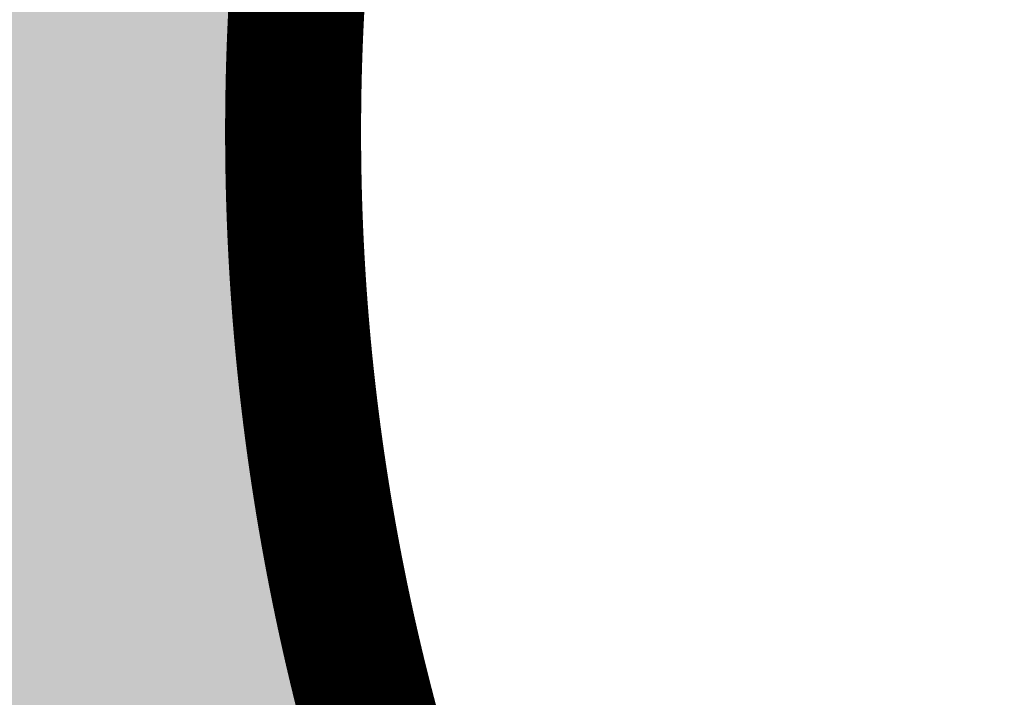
# Model space of a CAD drawing. Header units: feet. Extents: x 1609737 to 1611449, y 574802 to 575794.
# Tile 68 of 256: x 1610307 to 1610314, y 575074 to 575079. Entities that reach past the tile are written whole.
import ezdxf

# ---------------------------------------------------------------- set-up
doc = ezdxf.new("R2010")
doc.units = ezdxf.units.FT
doc.header["$MEASUREMENT"] = 0
for name, color, linetype in [('C-GROUTED-BLDR-HTCH-SINGLE', 79, 'Continuous'), ('C-THICKENED EDGE', 3, 'Continuous'), ('C-VOID FILLED RIPRAP', 23, 'Continuous')]:
    doc.layers.add(name, color=color, linetype=linetype)

msp = doc.modelspace()

# ---------------------------------------------------------------- hatches: boundary and pattern name
at = {"layer": 'C-GROUTED-BLDR-HTCH-SINGLE'}
h = msp.add_hatch(color=256, dxfattribs=at)
h.dxf.hatch_style = 1
edge = h.paths.add_edge_path()
edge.add_arc((1610316.381416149, 575074.7089830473), 23.37047450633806, 93.16217020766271, 111.87256529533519, ccw=False)
edge.add_arc((1610315.832433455, 574913.6122022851), 184.4331567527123, 85.39845757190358, 90.229945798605, ccw=False)
edge.add_line((1610330.628723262, 575097.4508791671), (1610331.589420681, 575096.0058023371))
edge.add_arc((1610329.73445033, 575094.818893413), 2.202196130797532, -34.10861566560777, 32.61328029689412, ccw=False)
edge.add_line((1610331.557815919, 575093.5839821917), (1610330.130892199, 575093.3956249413))
edge.add_line((1610330.130892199, 575093.3956249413), (1610327.538104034, 575093.0140339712))
edge.add_arc((1610353.769906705, 574938.1355374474), 157.0842326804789, 99.61297061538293, 104.3287267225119)
edge.add_arc((1610318.703709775, 575074.2705784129), 16.50820328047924, 103.3430100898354, 123.1728165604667)
edge.add_arc((1610297.059208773, 575085.9405079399), 12.79335554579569, -15.56353181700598, 9.664963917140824, ccw=False)
edge.add_arc((1610325.683688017, 575077.9680457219), 16.92063048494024, 164.4364681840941, 210.9882226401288)
edge.add_arc((1610300.754409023, 575062.9959972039), 12.15910795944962, -28.825794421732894, 30.98822264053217, ccw=False)
edge.add_arc((1610321.085541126, 575051.8069404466), 11.04757046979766, 151.174205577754, 207.3019100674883)
edge.add_arc((1610298.440657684, 575146.1925138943), 100.2767645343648, 257.7148752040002, 277.34975181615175, ccw=False)
edge.add_line((1610277.104096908, 575048.2120021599), (1610285.343801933, 575074.6300769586))
edge.add_arc((1610291.439735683, 575075.2288323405), 6.125268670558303, 141.7102701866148, 185.6097175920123, ccw=False)
edge.add_arc((1610278.479811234, 575084.8156880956), 9.99999999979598, 324.6098917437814, 343.2135960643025)
edge.add_arc((1610289.633561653, 575117.3051751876), 35.41279219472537, 265.115733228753, 267.4430163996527, ccw=False)
edge.add_arc((1610297.938967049, 575146.5980482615), 65.56182885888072, 224.5964999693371, 260.05689855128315, ccw=False)
edge.add_arc((1610198.470527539, 575061.0641788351), 65.92852349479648, 36.81035636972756, 38.7497064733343)
edge.add_line((1610249.887371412, 575102.3301257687), (1610248.788713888, 575103.6562827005))
edge.add_arc((1610246.109535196, 575101.7983129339), 3.260375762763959, 34.74072106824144, 103.0919639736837)
edge.add_arc((1610245.10869897, 575108.5883866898), 3.623948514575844, 203.5718451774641, 274.1508850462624, ccw=False)
edge.add_line((1610241.787135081, 575107.1391744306), (1610242.012565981, 575108.1134335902))
edge.add_line((1610242.012565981, 575108.1134335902), (1610236.159054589, 575109.4598738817))
edge.add_line((1610236.159054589, 575109.4598738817), (1610236.170780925, 575109.4671253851))
edge.add_line((1610236.170780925, 575109.4671253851), (1610236.172768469, 575109.4640058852))
edge.add_line((1610236.172768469, 575109.4640058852), (1610235.538605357, 575110.4593409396))
edge.add_line((1610235.538605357, 575110.4593409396), (1610233.521376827, 575113.6880918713))
edge.add_line((1610233.521376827, 575113.6880918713), (1610231.506340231, 575116.9182112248))
edge.add_line((1610231.506340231, 575116.9182112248), (1610230.883699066, 575117.916309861))
edge.add_line((1610230.883699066, 575117.916309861), (1610232.251349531, 575123.6821908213))
edge.add_arc((1610232.103873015, 575125.3243222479), 1.648740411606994, 275.1318511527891, 345.5369916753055)
edge.add_arc((1610236.268058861, 575123.8182373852), 2.791157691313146, 109.5743367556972, 156.9172025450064, ccw=False)
edge.add_arc((1610233.472801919, 575131.5478413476), 5.428406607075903, 290.0394540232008, 317.0243335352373)
edge.add_arc((1610239.42741735, 575126.6198867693), 2.332128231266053, 98.17647146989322, 148.2419603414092, ccw=False)
edge.add_arc((1610239.016144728, 575131.2499733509), 2.323028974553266, 271.9634514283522, 331.6953074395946)
edge.add_line((1610241.061428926, 575130.148485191), (1610248.536678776, 575117.1141299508))
edge.add_line((1610248.536678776, 575117.1141299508), (1610257.01672343, 575107.3576493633))
edge.add_line((1610257.01672343, 575107.3576493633), (1610269.389732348, 575099.2754526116))
edge.add_line((1610269.389732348, 575099.2754526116), (1610276.143500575, 575095.9704919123))
edge.add_line((1610276.143500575, 575095.9704919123), (1610287.83348331, 575093.0855391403))
edge.add_arc((1610292.946841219, 575123.8192557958), 31.15618347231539, 260.5538732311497, 293.5222095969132)
edge.add_arc((1610294.089428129, 575089.2385815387), 12.79335554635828, 28.03659799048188, 28.036950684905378, ccw=False)
edge.add_line((1610305.381451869, 575095.2519122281), (1610307.674898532, 575096.3971279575))

# ---------------------------------------------------------------- linework, layer by layer
msp.add_lwpolyline([(1610287.83348331, 575093.0855391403, 0.1448520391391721), (1610305.381414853, 575095.251981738, -1.538919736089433e-06), (1610305.381451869, 575095.2519122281), (1610307.674898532, 575096.3971279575, -0.08182136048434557), (1610315.092247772, 575098.043873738, -0.02108446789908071), (1610330.628723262, 575097.4508791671), (1610331.589420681, 575096.0058023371, -0.2996429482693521), (1610331.557815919, 575093.5839821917), (1610330.130892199, 575093.3956249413), (1610327.538104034, 575093.0140339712, 0.02057927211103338), (1610314.893943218, 575090.3331577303, 0.08674041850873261), (1610309.670979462, 575088.0883408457, -0.1105268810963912), (1610309.383477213, 575082.5079646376, 0.2059606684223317), (1610311.178085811, 575069.2562582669, -0.2670796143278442), (1610311.406878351, 575057.1335059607, 0.2499199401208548), (1610311.26864855, 575046.7396499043, -0.08588354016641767), (1610277.104096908, 575048.2120021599)], format="xyb", dxfattribs=at)
at = {"layer": 'C-THICKENED EDGE', "const_width": 1, "flags": 128}
msp.add_lwpolyline([(1610309.483520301, 575073.434449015), (1610309.479522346, 575073.4483805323), (1610309.475536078, 575073.4623163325), (1610309.471561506, 575073.4762564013), (1610309.467598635, 575073.4902007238), (1610309.463647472, 575073.5041492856), (1610309.459708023, 575073.5181020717), (1610309.455780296, 575073.5320590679), (1610309.451864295, 575073.546020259), (1610309.447960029, 575073.5599856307), (1610309.444067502, 575073.5739551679), (1610309.440186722, 575073.5879288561), (1610309.436317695, 575073.6019066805), (1610309.432460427, 575073.6158886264), (1610309.428614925, 575073.6298746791), (1610309.424781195, 575073.6438648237), (1610309.420959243, 575073.6578590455), (1610309.417149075, 575073.6718573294), (1610309.413350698, 575073.6858596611), (1610309.409564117, 575073.6998660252), (1610309.405789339, 575073.7138764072), (1610309.402026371, 575073.7278907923), (1610309.398275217, 575073.7419091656), (1610309.394535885, 575073.7559315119), (1610309.39080838, 575073.7699578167), (1610309.387092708, 575073.7839880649), (1610309.383388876, 575073.7980222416), (1610309.379696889, 575073.8120603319), (1610309.376016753, 575073.826102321), (1610309.372348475, 575073.8401481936), (1610309.36869206, 575073.8541979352), (1610309.365047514, 575073.8682515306), (1610309.361414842, 575073.8823089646), (1610309.357794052, 575073.8963702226), (1610309.354185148, 575073.9104352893), (1610309.350588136, 575073.9245041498), (1610309.347003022, 575073.938576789), (1610309.343429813, 575073.952653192), (1610309.339868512, 575073.9667333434), (1610309.336319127, 575073.9808172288), (1610309.332781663, 575073.9949048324), (1610309.329256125, 575074.0089961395), (1610309.32574252, 575074.0230911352), (1610309.322240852, 575074.0371898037), (1610309.318751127, 575074.0512921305), (1610309.315273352, 575074.0653981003), (1610309.31180753, 575074.0795076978), (1610309.308353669, 575074.0936209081), (1610309.304911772, 575074.1077377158), (1610309.301481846, 575074.121858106), (1610309.298063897, 575074.1359820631), (1610309.294657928, 575074.1501095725), (1610309.291263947, 575074.1642406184), (1610309.287881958, 575074.1783751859), (1610309.284511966, 575074.1925132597), (1610309.281153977, 575074.2066548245), (1610309.277807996, 575074.2207998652), (1610309.274474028, 575074.2349483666), (1610309.271152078, 575074.249100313), (1610309.267842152, 575074.2632556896), (1610309.264544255, 575074.277414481), (1610309.261258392, 575074.2915766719), (1610309.257984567, 575074.3057422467), (1610309.254722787, 575074.3199111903), (1610309.251473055, 575074.3340834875), (1610309.248235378, 575074.3482591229), (1610309.24500976, 575074.3624380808), (1610309.241796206, 575074.3766203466), (1610309.23859472, 575074.3908059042), (1610309.235405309, 575074.4049947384), (1610309.232227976, 575074.419186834), (1610309.229062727, 575074.4333821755), (1610309.225909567, 575074.4475807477), (1610309.222768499, 575074.4617825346), (1610309.21963953, 575074.4759875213), (1610309.216522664, 575074.4901956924), (1610309.213417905, 575074.5044070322), (1610309.210325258, 575074.5186215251), (1610309.207244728, 575074.5328391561), (1610309.204176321, 575074.5470599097), (1610309.201120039, 575074.5612837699), (1610309.198075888, 575074.5755107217), (1610309.195043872, 575074.5897407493), (1610309.192023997, 575074.6039738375), (1610309.189016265, 575074.6182099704), (1610309.186020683, 575074.6324491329), (1610309.183037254, 575074.6466913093), (1610309.180065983, 575074.6609364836), (1610309.177106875, 575074.6751846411), (1610309.174159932, 575074.6894357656), (1610309.171225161, 575074.7036898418), (1610309.168302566, 575074.7179468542), (1610309.165392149, 575074.732206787), (1610309.162493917, 575074.7464696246), (1610309.159607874, 575074.7607353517), (1610309.156734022, 575074.7750039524), (1610309.153872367, 575074.7892754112), (1610309.151022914, 575074.8035497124), (1610309.148185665, 575074.8178268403), (1610309.145360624, 575074.8321067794), (1610309.142547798, 575074.8463895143), (1610309.139747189, 575074.8606750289), (1610309.1369588, 575074.8749633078), (1610309.134182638, 575074.8892543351), (1610309.131418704, 575074.9035480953), (1610309.128667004, 575074.9178445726), (1610309.12592754, 575074.9321437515), (1610309.123200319, 575074.9464456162), (1610309.120485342, 575074.960750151), (1610309.117782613, 575074.9750573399), (1610309.115092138, 575074.9893671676), (1610309.112413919, 575075.0036796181), (1610309.109747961, 575075.017994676), (1610309.107094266, 575075.0323123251), (1610309.104452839, 575075.04663255), (1610309.101823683, 575075.0609553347), (1610309.099206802, 575075.0752806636), (1610309.096602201, 575075.0896085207), (1610309.094009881, 575075.1039388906), (1610309.091429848, 575075.1182717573), (1610309.088862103, 575075.1326071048), (1610309.086306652, 575075.1469449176), (1610309.083763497, 575075.1612851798), (1610309.081232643, 575075.1756278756), (1610309.078714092, 575075.1899729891), (1610309.076207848, 575075.2043205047), (1610309.073713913, 575075.2186704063), (1610309.071232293, 575075.2330226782), (1610309.068762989, 575075.2473773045), (1610309.066306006, 575075.2617342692), (1610309.063861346, 575075.2760935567), (1610309.061429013, 575075.2904551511), (1610309.059009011, 575075.3048190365), (1610309.056601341, 575075.3191851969), (1610309.054206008, 575075.3335536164), (1610309.051823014, 575075.3479242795), (1610309.049452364, 575075.36229717), (1610309.047094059, 575075.376672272), (1610309.044748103, 575075.3910495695), (1610309.042414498, 575075.4054290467), (1610309.040093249, 575075.4198106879), (1610309.037784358, 575075.4341944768), (1610309.035487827, 575075.4485803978), (1610309.033203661, 575075.4629684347), (1610309.030931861, 575075.4773585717), (1610309.02867243, 575075.4917507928), (1610309.026425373, 575075.5061450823), (1610309.02419069, 575075.5205414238), (1610309.021968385, 575075.5349398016), (1610309.019758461, 575075.5493401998), (1610309.017560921, 575075.5637426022), (1610309.015375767, 575075.5781469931), (1610309.013203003, 575075.5925533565), (1610309.011042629, 575075.6069616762), (1610309.00889465, 575075.6213719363), (1610309.006759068, 575075.6357841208), (1610309.004635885, 575075.6501982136), (1610309.002525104, 575075.6646141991), (1610309.000426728, 575075.6790320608), (1610308.998340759, 575075.693451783), (1610308.996267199, 575075.7078733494), (1610308.994206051, 575075.7222967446), (1610308.992157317, 575075.7367219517), (1610308.990121, 575075.7511489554), (1610308.988097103, 575075.7655777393), (1610308.986085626, 575075.7800082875), (1610308.984086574, 575075.7944405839), (1610308.982099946, 575075.8088746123), (1610308.980125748, 575075.8233103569), (1610308.978163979, 575075.8377478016), (1610308.976214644, 575075.8521869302), (1610308.974277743, 575075.866627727), (1610308.972353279, 575075.8810701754), (1610308.970441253, 575075.8955142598), (1610308.968541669, 575075.9099599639), (1610308.966654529, 575075.9244072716), (1610308.964779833, 575075.9388561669), (1610308.962917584, 575075.9533066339), (1610308.961067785, 575075.967758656), (1610308.959230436, 575075.9822122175), (1610308.957405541, 575075.9966673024), (1610308.9555931, 575076.0111238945), (1610308.953793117, 575076.0255819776), (1610308.952005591, 575076.0400415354), (1610308.950230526, 575076.0545025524), (1610308.948467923, 575076.068965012), (1610308.946717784, 575076.0834288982), (1610308.944980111, 575076.097894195), (1610308.943254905, 575076.1123608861), (1610308.941542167, 575076.1268289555), (1610308.9398419, 575076.1412983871), (1610308.938154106, 575076.1557691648), (1610308.936478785, 575076.1702412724), (1610308.934815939, 575076.1847146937), (1610308.93316557, 575076.1991894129), (1610308.93152768, 575076.2136654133), (1610308.929902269, 575076.2281426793), (1610308.92828934, 575076.2426211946), (1610308.926688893, 575076.2571009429), (1610308.92510093, 575076.2715819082), (1610308.923525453, 575076.2860640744), (1610308.921962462, 575076.3005474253), (1610308.920411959, 575076.3150319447), (1610308.918873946, 575076.3295176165), (1610308.917348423, 575076.3440044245), (1610308.915835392, 575076.3584923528), (1610308.914334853, 575076.3729813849), (1610308.912846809, 575076.3874715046), (1610308.911371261, 575076.4019626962), (1610308.909908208, 575076.4164549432), (1610308.908457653, 575076.4309482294), (1610308.907019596, 575076.4454425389), (1610308.905594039, 575076.4599378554), (1610308.904180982, 575076.4744341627), (1610308.902780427, 575076.4889314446), (1610308.901392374, 575076.5034296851), (1610308.900016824, 575076.5179288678), (1610308.898653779, 575076.5324289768), (1610308.897303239, 575076.5469299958), (1610308.895965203, 575076.5614319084), (1610308.894639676, 575076.5759346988), (1610308.893326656, 575076.5904383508), (1610308.892026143, 575076.604942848), (1610308.89073814, 575076.6194481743), (1610308.889462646, 575076.6339543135), (1610308.888199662, 575076.6484612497), (1610308.886949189, 575076.6629689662), (1610308.885711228, 575076.6774774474), (1610308.884485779, 575076.6919866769), (1610308.883272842, 575076.7064966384), (1610308.882072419, 575076.7210073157), (1610308.880884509, 575076.7355186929), (1610308.879709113, 575076.7500307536), (1610308.878546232, 575076.7645434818), (1610308.877395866, 575076.779056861), (1610308.876258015, 575076.7935708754), (1610308.875132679, 575076.8080855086), (1610308.87401986, 575076.8226007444), (1610308.872919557, 575076.8371165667), (1610308.871831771, 575076.8516329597), (1610308.870756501, 575076.8661499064), (1610308.869693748, 575076.8806673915), (1610308.868643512, 575076.8951853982), (1610308.867605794, 575076.9097039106), (1610308.866580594, 575076.9242229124), (1610308.865567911, 575076.9387423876), (1610308.864567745, 575076.9532623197), (1610308.863580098, 575076.9677826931), (1610308.862604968, 575076.9823034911), (1610308.861642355, 575076.9968246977), (1610308.860692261, 575077.0113462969), (1610308.859754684, 575077.0258682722), (1610308.858829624, 575077.0403906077), (1610308.857917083, 575077.0549132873), (1610308.857017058, 575077.0694362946), (1610308.85612955, 575077.0839596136), (1610308.85525456, 575077.0984832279), (1610308.854392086, 575077.1130071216), (1610308.853542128, 575077.1275312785), (1610308.852704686, 575077.1420556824), (1610308.851879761, 575077.1565803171), (1610308.851067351, 575077.1711051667), (1610308.850267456, 575077.1856302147), (1610308.849480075, 575077.200155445), (1610308.848705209, 575077.2146808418), (1610308.847942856, 575077.2292063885), (1610308.847193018, 575077.2437320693), (1610308.846455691, 575077.2582578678), (1610308.845730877, 575077.2727837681), (1610308.845018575, 575077.2873097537), (1610308.844318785, 575077.3018358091), (1610308.843631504, 575077.3163619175), (1610308.842956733, 575077.3308880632), (1610308.842294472, 575077.34541423), (1610308.841644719, 575077.3599404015), (1610308.841007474, 575077.3744665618), (1610308.840382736, 575077.3889926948), (1610308.839770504, 575077.4035187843), (1610308.839170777, 575077.4180448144), (1610308.838583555, 575077.4325707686), (1610308.838008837, 575077.447096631), (1610308.837446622, 575077.4616223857), (1610308.836896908, 575077.4761480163), (1610308.836359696, 575077.4906735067), (1610308.835834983, 575077.505198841), (1610308.83532277, 575077.5197240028), (1610308.834823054, 575077.5342489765), (1610308.834335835, 575077.5487737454), (1610308.833861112, 575077.563298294), (1610308.833398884, 575077.5778226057), (1610308.832949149, 575077.5923466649), (1610308.832511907, 575077.6068704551), (1610308.832087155, 575077.6213939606), (1610308.831674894, 575077.635917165), (1610308.831275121, 575077.6504400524), (1610308.830887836, 575077.6649626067), (1610308.830513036, 575077.679484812), (1610308.830150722, 575077.694006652), (1610308.829800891, 575077.7085281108), (1610308.829463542, 575077.7230491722), (1610308.829138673, 575077.7375698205), (1610308.828826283, 575077.7520900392), (1610308.828526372, 575077.7666098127), (1610308.828238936, 575077.7811291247), (1610308.827963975, 575077.7956479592), (1610308.827701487, 575077.8101663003), (1610308.827451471, 575077.8246841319), (1610308.827213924, 575077.839201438), (1610308.826988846, 575077.8537182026), (1610308.826776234, 575077.8682344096), (1610308.826576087, 575077.8827500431), (1610308.826388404, 575077.8972650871), (1610308.826213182, 575077.9117795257), (1610308.826050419, 575077.9262933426), (1610308.825900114, 575077.9408065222), (1610308.825762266, 575077.9553190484), (1610308.825636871, 575077.969830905), (1610308.825523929, 575077.9843420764), (1610308.825423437, 575077.9988525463), (1610308.825335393, 575078.0133622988), (1610308.825259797, 575078.0278713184), (1610308.825196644, 575078.0423795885), (1610308.825145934, 575078.0568870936), (1610308.825107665, 575078.0713938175), (1610308.825081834, 575078.0858997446), (1610308.825068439, 575078.1004048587), (1610308.825067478, 575078.1149091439), (1610308.825078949, 575078.1294125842), (1610308.82510285, 575078.1439151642), (1610308.825139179, 575078.1584168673), (1610308.825187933, 575078.1729176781), (1610308.82524911, 575078.1874175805), (1610308.825322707, 575078.2019165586), (1610308.825408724, 575078.2164145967), (1610308.825507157, 575078.2309116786), (1610308.825618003, 575078.2454077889), (1610308.825741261, 575078.2599029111), (1610308.825876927, 575078.27439703), (1610308.826025, 575078.2888901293), (1610308.826185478, 575078.3033821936), (1610308.826358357, 575078.3178732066), (1610308.826543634, 575078.3323631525), (1610308.826741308, 575078.3468520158), (1610308.826951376, 575078.3613397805), (1610308.827173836, 575078.375826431), (1610308.827408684, 575078.3903119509), (1610308.827655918, 575078.4047963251), (1610308.827915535, 575078.4192795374), (1610308.828187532, 575078.433761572), (1610308.828471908, 575078.4482424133), (1610308.828768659, 575078.4627220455), (1610308.829077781, 575078.4772004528), (1610308.829399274, 575078.4916776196), (1610308.829733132, 575078.5061535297), (1610308.830079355, 575078.5206281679), (1610308.830437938, 575078.5351015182), (1610308.830808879, 575078.5495735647), (1610308.831192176, 575078.564044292), (1610308.831587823, 575078.5785136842), (1610308.831995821, 575078.5929817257), (1610308.832416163, 575078.6074484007), (1610308.832848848, 575078.6219136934), (1610308.833293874, 575078.6363775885), (1610308.833751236, 575078.65084007), (1610308.834220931, 575078.6653011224), (1610308.834702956, 575078.6797607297), (1610308.835197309, 575078.6942188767), (1610308.835703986, 575078.7086755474), (1610308.836222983, 575078.7231307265), (1610308.836754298, 575078.7375843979), (1610308.837297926, 575078.7520365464), (1610308.837853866, 575078.7664871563), (1610308.838422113, 575078.7809362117), (1610308.839002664, 575078.7953836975), (1610308.839595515, 575078.8098295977), (1610308.840200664, 575078.8242738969), (1610308.840818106, 575078.8387165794), (1610308.841447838, 575078.8531576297), (1610308.842089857, 575078.8675970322), (1610308.84274416, 575078.8820347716), (1610308.843410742, 575078.896470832), (1610308.8440896, 575078.9109051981), (1610308.844780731, 575078.9253378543), (1610308.845484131, 575078.9397687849), (1610308.846199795, 575078.9541979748), (1610308.846927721, 575078.9686254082), (1610308.847667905, 575078.9830510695), (1610308.848420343, 575078.9974749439), (1610308.84918503, 575079.0118970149), (1610308.849961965, 575079.0263172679), (1610308.850751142, 575079.040735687), (1610308.851552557, 575079.0551522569), (1610308.852366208, 575079.0695669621), (1610308.85319209, 575079.0839797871), (1610308.854030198, 575079.0983907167), (1610308.85488053, 575079.1127997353), (1610308.855743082, 575079.1272068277), (1610308.856617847, 575079.1416119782), (1610308.857504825, 575079.1560151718), (1610308.858404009, 575079.1704163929), (1610308.859315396, 575079.184815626), (1610308.860238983, 575079.1992128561), (1610308.861174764, 575079.2136080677), (1610308.862122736, 575079.2280012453), (1610308.863082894, 575079.2423923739), (1610308.864055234, 575079.2567814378), (1610308.865039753, 575079.2711684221), (1610308.866036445, 575079.2855533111), (1610308.867045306, 575079.2999360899), (1610308.868066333, 575079.3143167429), (1610308.869099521, 575079.3286952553), (1610308.870144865, 575079.3430716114), (1610308.871202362, 575079.357445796), (1610308.872272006, 575079.3718177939), (1610308.873353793, 575079.3861875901), (1610308.874447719, 575079.4005551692), (1610308.87555378, 575079.414920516), (1610308.876671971, 575079.4292836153), (1610308.877802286, 575079.443644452)], dxfattribs=at)
at = {"layer": 'C-VOID FILLED RIPRAP', "linetype": 'Continuous'}
msp.add_lwpolyline([(1610309.248333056, 575073.9416159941), (1610309.244879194, 575073.9557292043), (1610309.241437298, 575073.9698460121), (1610309.238007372, 575073.9839664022), (1610309.234589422, 575073.9980903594), (1610309.231183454, 575074.0122178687), (1610309.227789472, 575074.0263489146), (1610309.224407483, 575074.0404834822), (1610309.221037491, 575074.054621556), (1610309.217679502, 575074.0687631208), (1610309.214333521, 575074.0829081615), (1610309.210999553, 575074.0970566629), (1610309.207677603, 575074.1112086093), (1610309.204367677, 575074.1253639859), (1610309.20106978, 575074.1395227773), (1610309.197783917, 575074.1536849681), (1610309.194510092, 575074.1678505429), (1610309.191248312, 575074.1820194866), (1610309.18799858, 575074.1961917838), (1610309.184760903, 575074.2103674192), (1610309.181535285, 575074.2245463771), (1610309.178321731, 575074.2387286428), (1610309.175120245, 575074.2529142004), (1610309.171930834, 575074.2671030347), (1610309.168753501, 575074.2812951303), (1610309.165588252, 575074.2954904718), (1610309.162435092, 575074.3096890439), (1610309.159294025, 575074.3238908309), (1610309.156165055, 575074.3380958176), (1610309.153048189, 575074.3523039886), (1610309.14994343, 575074.3665153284), (1610309.146850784, 575074.3807298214), (1610309.143770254, 575074.3949474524), (1610309.140701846, 575074.4091682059), (1610309.137645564, 575074.4233920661), (1610309.134601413, 575074.4376190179), (1610309.131569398, 575074.4518490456), (1610309.128549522, 575074.4660821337), (1610309.125541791, 575074.4803182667), (1610309.122546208, 575074.4945574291), (1610309.11956278, 575074.5087996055), (1610309.116591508, 575074.5230447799), (1610309.1136324, 575074.5372929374), (1610309.110685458, 575074.5515440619), (1610309.107750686, 575074.565798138), (1610309.104828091, 575074.5800551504), (1610309.101917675, 575074.5943150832), (1610309.099019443, 575074.6085779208), (1610309.096133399, 575074.622843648), (1610309.093259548, 575074.6371122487), (1610309.090397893, 575074.6513837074), (1610309.087548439, 575074.6656580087), (1610309.08471119, 575074.6799351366), (1610309.08188615, 575074.6942150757), (1610309.079073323, 575074.7084978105), (1610309.076272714, 575074.7227833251), (1610309.073484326, 575074.737071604), (1610309.070708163, 575074.7513626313), (1610309.067944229, 575074.7656563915), (1610309.065192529, 575074.7799528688), (1610309.062453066, 575074.7942520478), (1610309.059725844, 575074.8085539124), (1610309.057010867, 575074.8228584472), (1610309.054308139, 575074.8371656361), (1610309.051617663, 575074.8514754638), (1610309.048939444, 575074.8657879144), (1610309.046273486, 575074.8801029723), (1610309.043619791, 575074.8944206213), (1610309.040978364, 575074.9087408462), (1610309.038349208, 575074.9230636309), (1610309.035732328, 575074.9373889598), (1610309.033127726, 575074.951716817), (1610309.030535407, 575074.9660471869), (1610309.027955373, 575074.9803800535), (1610309.025387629, 575074.9947154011), (1610309.022832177, 575075.0090532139), (1610309.020289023, 575075.023393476), (1610309.017758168, 575075.0377361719), (1610309.015239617, 575075.0520812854), (1610309.012733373, 575075.0664288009), (1610309.010239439, 575075.0807787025), (1610309.007757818, 575075.0951309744), (1610309.005288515, 575075.1094856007), (1610309.002831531, 575075.1238425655), (1610309.000386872, 575075.1382018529), (1610308.997954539, 575075.1525634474), (1610308.995534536, 575075.1669273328), (1610308.993126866, 575075.1812934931), (1610308.990731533, 575075.1956619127), (1610308.98834854, 575075.2100325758), (1610308.985977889, 575075.2244054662), (1610308.983619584, 575075.2387805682), (1610308.981273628, 575075.2531578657), (1610308.978940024, 575075.267537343), (1610308.976618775, 575075.2819189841), (1610308.974309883, 575075.2963027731), (1610308.972013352, 575075.310688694), (1610308.969729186, 575075.3250767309), (1610308.967457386, 575075.339466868), (1610308.965197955, 575075.3538590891), (1610308.962950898, 575075.3682533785), (1610308.960716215, 575075.3826497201), (1610308.95849391, 575075.3970480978), (1610308.956283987, 575075.411448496), (1610308.954086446, 575075.4258508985), (1610308.951901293, 575075.4402552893), (1610308.949728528, 575075.4546616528), (1610308.947568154, 575075.4690699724), (1610308.945420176, 575075.4834802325), (1610308.943284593, 575075.497892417), (1610308.94116141, 575075.5123065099), (1610308.93905063, 575075.5267224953), (1610308.936952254, 575075.541140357), (1610308.934866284, 575075.5555600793), (1610308.932792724, 575075.5699816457), (1610308.930731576, 575075.5844050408), (1610308.928682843, 575075.598830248), (1610308.926646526, 575075.6132572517), (1610308.924622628, 575075.6276860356), (1610308.922611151, 575075.6421165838), (1610308.920612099, 575075.6565488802), (1610308.918625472, 575075.6709829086), (1610308.916651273, 575075.6854186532), (1610308.914689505, 575075.6998560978), (1610308.912740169, 575075.7142952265), (1610308.910803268, 575075.7287360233), (1610308.908878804, 575075.7431784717), (1610308.906966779, 575075.7576225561), (1610308.905067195, 575075.7720682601), (1610308.903180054, 575075.7865155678), (1610308.901305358, 575075.8009644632), (1610308.89944311, 575075.8154149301), (1610308.89759331, 575075.8298669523), (1610308.895755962, 575075.8443205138), (1610308.893931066, 575075.8587755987), (1610308.892118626, 575075.8732321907), (1610308.890318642, 575075.8876902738), (1610308.888531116, 575075.9021498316), (1610308.886756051, 575075.9166108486), (1610308.884993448, 575075.9310733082), (1610308.883243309, 575075.9455371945), (1610308.881505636, 575075.9600024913), (1610308.87978043, 575075.9744691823), (1610308.878067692, 575075.9889372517), (1610308.876367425, 575076.0034066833), (1610308.874679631, 575076.017877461), (1610308.87300431, 575076.0323495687), (1610308.871341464, 575076.0468229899), (1610308.869691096, 575076.0612977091), (1610308.868053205, 575076.0757737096), (1610308.866427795, 575076.0902509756), (1610308.864814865, 575076.1047294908), (1610308.863214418, 575076.1192092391), (1610308.861626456, 575076.1336902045), (1610308.860050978, 575076.1481723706), (1610308.858487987, 575076.1626557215), (1610308.856937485, 575076.1771402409), (1610308.855399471, 575076.1916259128), (1610308.853873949, 575076.2061127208), (1610308.852360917, 575076.220600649), (1610308.850860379, 575076.2350896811), (1610308.849372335, 575076.2495798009), (1610308.847896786, 575076.2640709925), (1610308.846433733, 575076.2785632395), (1610308.844983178, 575076.2930565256), (1610308.843545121, 575076.3075508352), (1610308.842119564, 575076.3220461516), (1610308.840706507, 575076.336542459), (1610308.839305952, 575076.3510397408), (1610308.837917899, 575076.3655379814), (1610308.836542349, 575076.3800371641), (1610308.835179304, 575076.3945372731), (1610308.833828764, 575076.409038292), (1610308.832490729, 575076.4235402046), (1610308.831165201, 575076.438042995), (1610308.829852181, 575076.452546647), (1610308.828551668, 575076.4670511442), (1610308.827263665, 575076.4815564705), (1610308.825988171, 575076.4960626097), (1610308.824725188, 575076.5105695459), (1610308.823474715, 575076.5250772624), (1610308.822236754, 575076.5395857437), (1610308.821011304, 575076.5540949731), (1610308.819798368, 575076.5686049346), (1610308.818597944, 575076.5831156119), (1610308.817410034, 575076.5976269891), (1610308.816234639, 575076.6121390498), (1610308.815071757, 575076.626651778), (1610308.813921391, 575076.6411651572), (1610308.81278354, 575076.6556791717), (1610308.811658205, 575076.6701938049), (1610308.810545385, 575076.6847090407), (1610308.809445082, 575076.699224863), (1610308.808357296, 575076.7137412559), (1610308.807282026, 575076.7282582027), (1610308.806219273, 575076.7427756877), (1610308.805169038, 575076.7572936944), (1610308.80413132, 575076.7718122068), (1610308.803106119, 575076.7863312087), (1610308.802093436, 575076.8008506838), (1610308.801093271, 575076.8153706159), (1610308.800105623, 575076.8298909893), (1610308.799130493, 575076.8444117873), (1610308.798167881, 575076.858932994), (1610308.797217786, 575076.8734545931), (1610308.796280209, 575076.8879765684), (1610308.79535515, 575076.9024989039), (1610308.794442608, 575076.9170215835), (1610308.793542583, 575076.9315445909), (1610308.792655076, 575076.9460679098), (1610308.791780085, 575076.9605915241), (1610308.790917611, 575076.9751154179), (1610308.790067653, 575076.9896395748), (1610308.789230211, 575077.0041639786), (1610308.788405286, 575077.0186886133), (1610308.787592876, 575077.0332134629), (1610308.786792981, 575077.047738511), (1610308.7860056, 575077.0622637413), (1610308.785230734, 575077.076789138), (1610308.784468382, 575077.0913146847), (1610308.783718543, 575077.1058403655), (1610308.782981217, 575077.120366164), (1610308.782256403, 575077.1348920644), (1610308.7815441, 575077.14941805), (1610308.78084431, 575077.1639441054), (1610308.780157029, 575077.1784702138), (1610308.779482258, 575077.1929963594), (1610308.778819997, 575077.2075225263), (1610308.778170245, 575077.2220486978), (1610308.777532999, 575077.2365748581), (1610308.776908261, 575077.251100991), (1610308.776296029, 575077.2656270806), (1610308.775696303, 575077.2801531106), (1610308.775109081, 575077.2946790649), (1610308.774534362, 575077.3092049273), (1610308.773972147, 575077.3237306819), (1610308.773422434, 575077.3382563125), (1610308.772885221, 575077.352781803), (1610308.772360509, 575077.3673071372), (1610308.771848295, 575077.381832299), (1610308.77134858, 575077.3963572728), (1610308.77086136, 575077.4108820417), (1610308.770386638, 575077.4254065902), (1610308.769924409, 575077.439930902), (1610308.769474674, 575077.4544549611), (1610308.769037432, 575077.4689787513), (1610308.76861268, 575077.4835022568), (1610308.768200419, 575077.4980254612), (1610308.767800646, 575077.5125483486), (1610308.767413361, 575077.527070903), (1610308.767038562, 575077.5415931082), (1610308.766676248, 575077.5561149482), (1610308.766326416, 575077.570636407), (1610308.765989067, 575077.5851574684), (1610308.765664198, 575077.5996781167), (1610308.765351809, 575077.6141983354), (1610308.765051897, 575077.628718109), (1610308.764764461, 575077.6432374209), (1610308.7644895, 575077.6577562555), (1610308.764227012, 575077.6722745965), (1610308.763976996, 575077.6867924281), (1610308.763739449, 575077.7013097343), (1610308.763514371, 575077.7158264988), (1610308.76330176, 575077.7303427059), (1610308.763101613, 575077.7448583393), (1610308.762913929, 575077.7593733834), (1610308.762738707, 575077.7738878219), (1610308.762575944, 575077.7884016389), (1610308.762425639, 575077.8029148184), (1610308.762287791, 575077.8174273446), (1610308.762162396, 575077.8319392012), (1610308.762049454, 575077.8464503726), (1610308.761948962, 575077.8609608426), (1610308.761860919, 575077.8754705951), (1610308.761785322, 575077.8899796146), (1610308.76172217, 575077.9044878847), (1610308.76167146, 575077.9189953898), (1610308.76163319, 575077.9335021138), (1610308.761607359, 575077.9480080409), (1610308.761593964, 575077.962513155), (1610308.761593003, 575077.9770174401), (1610308.761604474, 575077.9915208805), (1610308.761628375, 575078.0060234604), (1610308.761664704, 575078.0205251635), (1610308.761713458, 575078.0350259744), (1610308.761774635, 575078.0495258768), (1610308.761848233, 575078.0640248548), (1610308.761934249, 575078.0785228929), (1610308.762032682, 575078.0930199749), (1610308.762143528, 575078.1075160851), (1610308.762266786, 575078.1220112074), (1610308.762402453, 575078.1365053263), (1610308.762550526, 575078.1509984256), (1610308.762711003, 575078.1654904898), (1610308.762883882, 575078.1799815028), (1610308.76306916, 575078.1944714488), (1610308.763266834, 575078.2089603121), (1610308.763476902, 575078.2234480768), (1610308.763699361, 575078.2379347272), (1610308.763934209, 575078.2524202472), (1610308.764181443, 575078.2669046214), (1610308.764441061, 575078.2813878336), (1610308.764713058, 575078.2958698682), (1610308.764997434, 575078.3103507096), (1610308.765294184, 575078.3248303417), (1610308.765603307, 575078.3393087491), (1610308.765924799, 575078.3537859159), (1610308.766258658, 575078.368261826), (1610308.76660488, 575078.3827364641), (1610308.766963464, 575078.3972098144), (1610308.767334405, 575078.4116818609), (1610308.767717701, 575078.4261525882), (1610308.768113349, 575078.4406219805), (1610308.768521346, 575078.455090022), (1610308.768941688, 575078.469556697), (1610308.769374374, 575078.4840219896), (1610308.769819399, 575078.4984858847), (1610308.770276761, 575078.5129483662), (1610308.770746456, 575078.5274094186), (1610308.771228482, 575078.5418690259), (1610308.771722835, 575078.5563271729), (1610308.772229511, 575078.5707838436), (1610308.772748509, 575078.5852390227), (1610308.773279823, 575078.5996926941), (1610308.773823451, 575078.6141448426), (1610308.774379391, 575078.6285954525), (1610308.774947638, 575078.643044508), (1610308.775528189, 575078.6574919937), (1610308.77612104, 575078.671937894), (1610308.776726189, 575078.6863821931), (1610308.777343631, 575078.7008248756), (1610308.777973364, 575078.715265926), (1610308.778615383, 575078.7297053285), (1610308.779269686, 575078.7441430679), (1610308.779936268, 575078.7585791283), (1610308.780615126, 575078.7730134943), (1610308.781306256, 575078.7874461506), (1610308.782009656, 575078.8018770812), (1610308.78272532, 575078.816306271), (1610308.783453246, 575078.8307337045), (1610308.78419343, 575078.8451593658), (1610308.784945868, 575078.8595832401), (1610308.785710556, 575078.8740053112), (1610308.78648749, 575078.8884255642), (1610308.787276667, 575078.9028439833), (1610308.788078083, 575078.9172605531), (1610308.788891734, 575078.9316752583), (1610308.789717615, 575078.9460880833)], dxfattribs=at)

doc.saveas('drawing.dxf')
